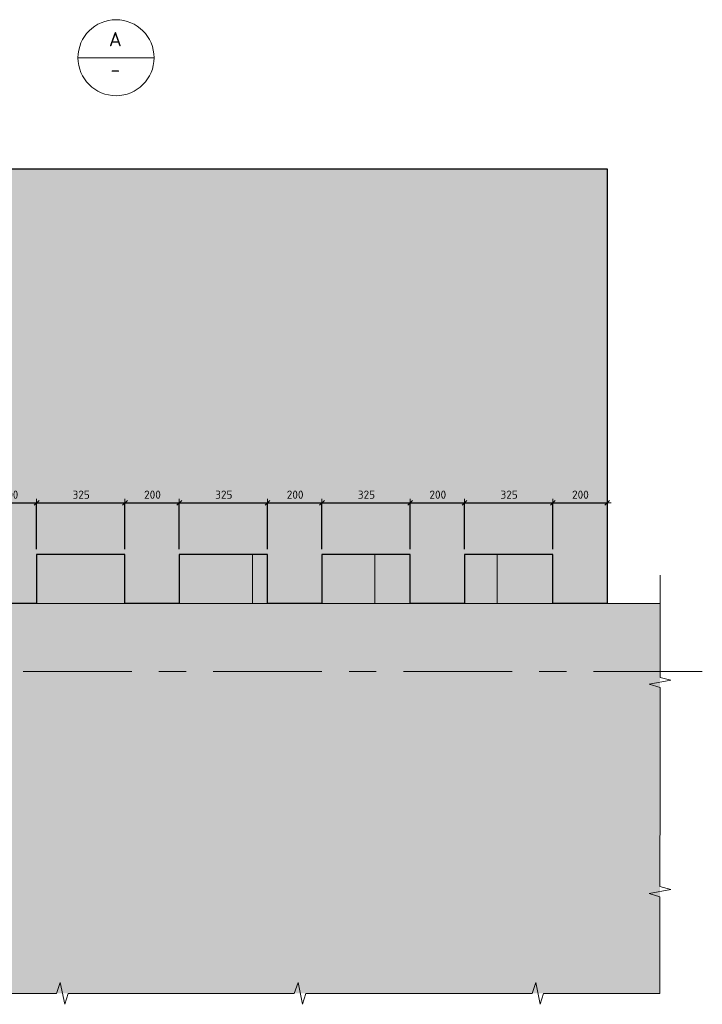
# Model space of a CAD drawing. Header units: metres. Extents: x -38 to 98, y -15 to 21.
# Tile 51 of 147: x 74.74 to 77.26, y -7.33 to -3.7. Entities that reach past the tile are written whole.
import ezdxf

# ---------------------------------------------------------------- set-up
doc = ezdxf.new("R2010")
doc.units = ezdxf.units.M
doc.header["$PDMODE"] = 65
doc.linetypes.add('______11', pattern=[0.5, 0.4, -0.05, 0, -0.05])
doc.linetypes.add('______5', pattern=[1.1, 0.8, -0.1, 0.1, -0.1])
for name, color, linetype, lineweight in [('XR$5$Общий слой (1)_1', 7, 'Continuous', 13), ('XR$5$Осевая линия (1)', 7, '______5', 13), ('XR$5$Перекрытие (1)', 7, 'Continuous', 35), ('XR$5$Размерная линия (1)', 7, 'Continuous', 13)]:
    doc.layers.add(name, color=color, linetype=linetype, lineweight=lineweight)
doc.styles.add('ISOCPEUR', font='txt')
doc.dimstyles.new('DIMSTYLE_24', dxfattribs={"dimtxt": 0.03, "dimasz": 0.03, "dimexe": 0, "dimexo": 0, "dimgap": 0.015, "dimtad": 2, "dimdec": 0, "dimlfac": 1000, "dimrnd": 5, "dimzin": 12, "dimdsep": 46, "dimtxsty": 'ISOCPEUR', "dimblk1": 'ALL_ML_STRICH', "dimblk2": 'ALL_ML_STRICH', "dimsah": 1, "dimcen": 0, "dimclrd": 7, "dimclre": 256, "dimclrt": 7, "dimadec": 0, "dimazin": 0, "dimtfac": 1, "dimtdec": 0, "dimtix": 1, "dimtmove": 2, "dimatfit": 3, "dimfxl": 0, "dimtzin": 0, "dimlwd": 0, "dimlwe": -3, "dimarcsym": 0})
pattern_1 = [(0, (0.45, 0.45), (0.225, 0.225), [0.225, -0.225]), (90, (0.45, 0.45), (-0.225, 0.225), [0.225, -0.225])]

# ---------------------------------------------------------------- blocks, each defined once
blk = doc.blocks.new('ЭЛЕМЕНТ_УЗОРА_21')
at = {"color": 7, "linetype": 'Continuous', "lineweight": 13, "transparency": 33554687}
blk.add_line((77.0996, -7.2854), (77.0996, -7.2854), dxfattribs=at)
for points in [[(77.1003, -5.7454), (77.1002, -6.1219), (77.1401, -6.1327), (77.0601, -6.1473), (77.1001, -6.1596), (77.1, -6.5154)], [(77.1, -6.5154), (77.0998, -6.8919), (77.1398, -6.9027), (77.0598, -6.9173), (77.0998, -6.9296), (77.0996, -7.2854)]]:
    blk.add_lwpolyline(points, dxfattribs=at)
blk = doc.blocks.new('ЭЛЕМЕНТ_УЗОРА_22')
at = {"color": 7, "linetype": 'Continuous', "lineweight": 13, "transparency": 33554687}
blk.add_line((73.5996, -7.2854), (73.5996, -7.2854), dxfattribs=at)
for points in [[(74.4746, -7.2854), (74.0468, -7.2854), (74.0345, -7.3254), (74.0179, -7.2454), (74.0039, -7.2854), (73.5996, -7.2854)], [(75.3496, -7.2854), (74.9218, -7.2854), (74.9095, -7.3254), (74.8929, -7.2454), (74.8789, -7.2854), (74.4746, -7.2854)], [(76.2246, -7.2854), (75.7968, -7.2854), (75.7845, -7.3254), (75.7679, -7.2454), (75.7539, -7.2854), (75.3496, -7.2854)], [(77.0996, -7.2854), (76.6718, -7.2854), (76.6595, -7.3254), (76.6429, -7.2454), (76.6289, -7.2854), (76.2246, -7.2854)]]:
    blk.add_lwpolyline(points, dxfattribs=at)
blk = doc.blocks.new('ALL_ML_STRICH')
at = {"color": 0, "linetype": 'ByBlock', "lineweight": -2}
for p, q in [((-1, 0), (0.5, 0)), ((-0.3, -0.3), (0.3, 0.3)), ((0, -0.5), (0, 0.5))]:
    blk.add_line(p, q, dxfattribs=at)
blk = doc.blocks.new('*D826')
at = {"layer": 'DEFPOINTS', "color": 7, "linetype": 'Continuous', "lineweight": 13, "transparency": 33554687}
for p in [(74.6056, -5.4793), (74.6056, -5.6699), (74.8056, -5.6699)]:
    blk.add_point(p, dxfattribs=at)
at = {"layer": 'XR$5$Размерная линия (1)', "color": 9, "linetype": 'Continuous', "lineweight": -2, "true_color": 0xc7c7c7, "transparency": 33554687}
for p, q in [((74.6056, -5.6499), (74.6056, -5.4793)), ((74.8056, -5.6499), (74.8056, -5.4793))]:
    blk.add_line(p, q, dxfattribs=at)
at = {"layer": 'XR$5$Размерная линия (1)', "color": 7, "linetype": 'Continuous', "lineweight": -2, "transparency": 33554687}
blk.add_line((74.6056, -5.4793), (74.8056, -5.4793), dxfattribs=at)
at = {"layer": 'XR$5$Размерная линия (1)', "color": 7, "linetype": 'Continuous', "lineweight": 13, "transparency": 33554687, "xscale": 0.03, "yscale": 0.03, "zscale": 0.03, "rotation": 180}
blk.add_blockref('ALL_ML_STRICH', (74.6056, -5.4793), dxfattribs=at)
at = {"layer": 'XR$5$Размерная линия (1)', "color": 7, "linetype": 'Continuous', "lineweight": 13, "transparency": 33554687, "xscale": 0.03, "yscale": 0.03, "zscale": 0.03}
blk.add_blockref('ALL_ML_STRICH', (74.8056, -5.4793), dxfattribs=at)
at = {"layer": 'XR$5$Размерная линия (1)', "color": 7, "linetype": 'Continuous', "lineweight": 13, "transparency": 33554687, "insert": (74.7071, -5.4493), "char_height": 0.03, "width": 0.09, "attachment_point": 5, "style": 'ISOCPEUR'}
blk.add_mtext('\\A1;{200}', dxfattribs=at)
blk = doc.blocks.new('*D827')
at = {"layer": 'DEFPOINTS', "color": 7, "linetype": 'Continuous', "lineweight": 13, "transparency": 33554687}
for p in [(74.8056, -5.4793), (74.8056, -5.6699), (75.1306, -5.6699)]:
    blk.add_point(p, dxfattribs=at)
at = {"layer": 'XR$5$Размерная линия (1)', "color": 9, "linetype": 'Continuous', "lineweight": -2, "true_color": 0xc7c7c7, "transparency": 33554687}
for p, q in [((74.8056, -5.6499), (74.8056, -5.4793)), ((75.1306, -5.6499), (75.1306, -5.4793))]:
    blk.add_line(p, q, dxfattribs=at)
at = {"layer": 'XR$5$Размерная линия (1)', "color": 7, "linetype": 'Continuous', "lineweight": -2, "transparency": 33554687}
blk.add_line((74.8056, -5.4793), (75.1306, -5.4793), dxfattribs=at)
at = {"layer": 'XR$5$Размерная линия (1)', "color": 7, "linetype": 'Continuous', "lineweight": 13, "transparency": 33554687, "xscale": 0.03, "yscale": 0.03, "zscale": 0.03, "rotation": 180}
blk.add_blockref('ALL_ML_STRICH', (74.8056, -5.4793), dxfattribs=at)
at = {"layer": 'XR$5$Размерная линия (1)', "color": 7, "linetype": 'Continuous', "lineweight": 13, "transparency": 33554687, "xscale": 0.03, "yscale": 0.03, "zscale": 0.03}
blk.add_blockref('ALL_ML_STRICH', (75.1306, -5.4793), dxfattribs=at)
at = {"layer": 'XR$5$Размерная линия (1)', "color": 7, "linetype": 'Continuous', "lineweight": 13, "transparency": 33554687, "insert": (74.9696, -5.4493), "char_height": 0.03, "width": 0.09, "attachment_point": 5, "style": 'ISOCPEUR'}
blk.add_mtext('\\A1;{325}', dxfattribs=at)
blk = doc.blocks.new('*D828')
at = {"layer": 'DEFPOINTS', "color": 7, "linetype": 'Continuous', "lineweight": 13, "transparency": 33554687}
for p in [(75.1306, -5.4793), (75.1306, -5.6699), (75.3306, -5.6699)]:
    blk.add_point(p, dxfattribs=at)
at = {"layer": 'XR$5$Размерная линия (1)', "color": 9, "linetype": 'Continuous', "lineweight": -2, "true_color": 0xc7c7c7, "transparency": 33554687}
for p, q in [((75.1306, -5.6499), (75.1306, -5.4793)), ((75.3306, -5.6499), (75.3306, -5.4793))]:
    blk.add_line(p, q, dxfattribs=at)
at = {"layer": 'XR$5$Размерная линия (1)', "color": 7, "linetype": 'Continuous', "lineweight": -2, "transparency": 33554687}
blk.add_line((75.1306, -5.4793), (75.3306, -5.4793), dxfattribs=at)
at = {"layer": 'XR$5$Размерная линия (1)', "color": 7, "linetype": 'Continuous', "lineweight": 13, "transparency": 33554687, "xscale": 0.03, "yscale": 0.03, "zscale": 0.03, "rotation": 180}
blk.add_blockref('ALL_ML_STRICH', (75.1306, -5.4793), dxfattribs=at)
at = {"layer": 'XR$5$Размерная линия (1)', "color": 7, "linetype": 'Continuous', "lineweight": 13, "transparency": 33554687, "xscale": 0.03, "yscale": 0.03, "zscale": 0.03}
blk.add_blockref('ALL_ML_STRICH', (75.3306, -5.4793), dxfattribs=at)
at = {"layer": 'XR$5$Размерная линия (1)', "color": 7, "linetype": 'Continuous', "lineweight": 13, "transparency": 33554687, "insert": (75.2321, -5.4493), "char_height": 0.03, "width": 0.09, "attachment_point": 5, "style": 'ISOCPEUR'}
blk.add_mtext('\\A1;{200}', dxfattribs=at)
blk = doc.blocks.new('*D829')
at = {"layer": 'DEFPOINTS', "color": 7, "linetype": 'Continuous', "lineweight": 13, "transparency": 33554687}
for p in [(75.3306, -5.4793), (75.3306, -5.6699), (75.6556, -5.6699)]:
    blk.add_point(p, dxfattribs=at)
at = {"layer": 'XR$5$Размерная линия (1)', "color": 9, "linetype": 'Continuous', "lineweight": -2, "true_color": 0xc7c7c7, "transparency": 33554687}
for p, q in [((75.3306, -5.6499), (75.3306, -5.4793)), ((75.6556, -5.6499), (75.6556, -5.4793))]:
    blk.add_line(p, q, dxfattribs=at)
at = {"layer": 'XR$5$Размерная линия (1)', "color": 7, "linetype": 'Continuous', "lineweight": -2, "transparency": 33554687}
blk.add_line((75.3306, -5.4793), (75.6556, -5.4793), dxfattribs=at)
at = {"layer": 'XR$5$Размерная линия (1)', "color": 7, "linetype": 'Continuous', "lineweight": 13, "transparency": 33554687, "xscale": 0.03, "yscale": 0.03, "zscale": 0.03, "rotation": 180}
blk.add_blockref('ALL_ML_STRICH', (75.3306, -5.4793), dxfattribs=at)
at = {"layer": 'XR$5$Размерная линия (1)', "color": 7, "linetype": 'Continuous', "lineweight": 13, "transparency": 33554687, "xscale": 0.03, "yscale": 0.03, "zscale": 0.03}
blk.add_blockref('ALL_ML_STRICH', (75.6556, -5.4793), dxfattribs=at)
at = {"layer": 'XR$5$Размерная линия (1)', "color": 7, "linetype": 'Continuous', "lineweight": 13, "transparency": 33554687, "insert": (75.4946, -5.4493), "char_height": 0.03, "width": 0.09, "attachment_point": 5, "style": 'ISOCPEUR'}
blk.add_mtext('\\A1;{325}', dxfattribs=at)
blk = doc.blocks.new('*D830')
at = {"layer": 'DEFPOINTS', "color": 7, "linetype": 'Continuous', "lineweight": 13, "transparency": 33554687}
for p in [(75.6556, -5.4793), (75.6556, -5.6699), (75.8556, -5.6699)]:
    blk.add_point(p, dxfattribs=at)
at = {"layer": 'XR$5$Размерная линия (1)', "color": 9, "linetype": 'Continuous', "lineweight": -2, "true_color": 0xc7c7c7, "transparency": 33554687}
for p, q in [((75.6556, -5.6499), (75.6556, -5.4793)), ((75.8556, -5.6499), (75.8556, -5.4793))]:
    blk.add_line(p, q, dxfattribs=at)
at = {"layer": 'XR$5$Размерная линия (1)', "color": 7, "linetype": 'Continuous', "lineweight": -2, "transparency": 33554687}
blk.add_line((75.6556, -5.4793), (75.8556, -5.4793), dxfattribs=at)
at = {"layer": 'XR$5$Размерная линия (1)', "color": 7, "linetype": 'Continuous', "lineweight": 13, "transparency": 33554687, "xscale": 0.03, "yscale": 0.03, "zscale": 0.03, "rotation": 180}
blk.add_blockref('ALL_ML_STRICH', (75.6556, -5.4793), dxfattribs=at)
at = {"layer": 'XR$5$Размерная линия (1)', "color": 7, "linetype": 'Continuous', "lineweight": 13, "transparency": 33554687, "xscale": 0.03, "yscale": 0.03, "zscale": 0.03}
blk.add_blockref('ALL_ML_STRICH', (75.8556, -5.4793), dxfattribs=at)
at = {"layer": 'XR$5$Размерная линия (1)', "color": 7, "linetype": 'Continuous', "lineweight": 13, "transparency": 33554687, "insert": (75.7571, -5.4493), "char_height": 0.03, "width": 0.09, "attachment_point": 5, "style": 'ISOCPEUR'}
blk.add_mtext('\\A1;{200}', dxfattribs=at)
blk = doc.blocks.new('*D831')
at = {"layer": 'DEFPOINTS', "color": 7, "linetype": 'Continuous', "lineweight": 13, "transparency": 33554687}
for p in [(75.8556, -5.4793), (75.8556, -5.6699), (76.1806, -5.6699)]:
    blk.add_point(p, dxfattribs=at)
at = {"layer": 'XR$5$Размерная линия (1)', "color": 9, "linetype": 'Continuous', "lineweight": -2, "true_color": 0xc7c7c7, "transparency": 33554687}
for p, q in [((75.8556, -5.6499), (75.8556, -5.4793)), ((76.1806, -5.6499), (76.1806, -5.4793))]:
    blk.add_line(p, q, dxfattribs=at)
at = {"layer": 'XR$5$Размерная линия (1)', "color": 7, "linetype": 'Continuous', "lineweight": -2, "transparency": 33554687}
blk.add_line((75.8556, -5.4793), (76.1806, -5.4793), dxfattribs=at)
at = {"layer": 'XR$5$Размерная линия (1)', "color": 7, "linetype": 'Continuous', "lineweight": 13, "transparency": 33554687, "xscale": 0.03, "yscale": 0.03, "zscale": 0.03, "rotation": 180}
blk.add_blockref('ALL_ML_STRICH', (75.8556, -5.4793), dxfattribs=at)
at = {"layer": 'XR$5$Размерная линия (1)', "color": 7, "linetype": 'Continuous', "lineweight": 13, "transparency": 33554687, "xscale": 0.03, "yscale": 0.03, "zscale": 0.03}
blk.add_blockref('ALL_ML_STRICH', (76.1806, -5.4793), dxfattribs=at)
at = {"layer": 'XR$5$Размерная линия (1)', "color": 7, "linetype": 'Continuous', "lineweight": 13, "transparency": 33554687, "insert": (76.0196, -5.4493), "char_height": 0.03, "width": 0.09, "attachment_point": 5, "style": 'ISOCPEUR'}
blk.add_mtext('\\A1;{325}', dxfattribs=at)
blk = doc.blocks.new('*D832')
at = {"layer": 'DEFPOINTS', "color": 7, "linetype": 'Continuous', "lineweight": 13, "transparency": 33554687}
for p in [(76.1806, -5.4793), (76.1806, -5.6699), (76.3806, -5.6699)]:
    blk.add_point(p, dxfattribs=at)
at = {"layer": 'XR$5$Размерная линия (1)', "color": 9, "linetype": 'Continuous', "lineweight": -2, "true_color": 0xc7c7c7, "transparency": 33554687}
for p, q in [((76.1806, -5.6499), (76.1806, -5.4793)), ((76.3806, -5.6499), (76.3806, -5.4793))]:
    blk.add_line(p, q, dxfattribs=at)
at = {"layer": 'XR$5$Размерная линия (1)', "color": 7, "linetype": 'Continuous', "lineweight": -2, "transparency": 33554687}
blk.add_line((76.1806, -5.4793), (76.3806, -5.4793), dxfattribs=at)
at = {"layer": 'XR$5$Размерная линия (1)', "color": 7, "linetype": 'Continuous', "lineweight": 13, "transparency": 33554687, "xscale": 0.03, "yscale": 0.03, "zscale": 0.03, "rotation": 180}
blk.add_blockref('ALL_ML_STRICH', (76.1806, -5.4793), dxfattribs=at)
at = {"layer": 'XR$5$Размерная линия (1)', "color": 7, "linetype": 'Continuous', "lineweight": 13, "transparency": 33554687, "xscale": 0.03, "yscale": 0.03, "zscale": 0.03}
blk.add_blockref('ALL_ML_STRICH', (76.3806, -5.4793), dxfattribs=at)
at = {"layer": 'XR$5$Размерная линия (1)', "color": 7, "linetype": 'Continuous', "lineweight": 13, "transparency": 33554687, "insert": (76.2821, -5.4493), "char_height": 0.03, "width": 0.09, "attachment_point": 5, "style": 'ISOCPEUR'}
blk.add_mtext('\\A1;{200}', dxfattribs=at)
blk = doc.blocks.new('*D833')
at = {"layer": 'DEFPOINTS', "color": 7, "linetype": 'Continuous', "lineweight": 13, "transparency": 33554687}
for p in [(76.3806, -5.4793), (76.3806, -5.6699), (76.7056, -5.6699)]:
    blk.add_point(p, dxfattribs=at)
at = {"layer": 'XR$5$Размерная линия (1)', "color": 9, "linetype": 'Continuous', "lineweight": -2, "true_color": 0xc7c7c7, "transparency": 33554687}
for p, q in [((76.3806, -5.6499), (76.3806, -5.4793)), ((76.7056, -5.6499), (76.7056, -5.4793))]:
    blk.add_line(p, q, dxfattribs=at)
at = {"layer": 'XR$5$Размерная линия (1)', "color": 7, "linetype": 'Continuous', "lineweight": -2, "transparency": 33554687}
blk.add_line((76.3806, -5.4793), (76.7056, -5.4793), dxfattribs=at)
at = {"layer": 'XR$5$Размерная линия (1)', "color": 7, "linetype": 'Continuous', "lineweight": 13, "transparency": 33554687, "xscale": 0.03, "yscale": 0.03, "zscale": 0.03, "rotation": 180}
blk.add_blockref('ALL_ML_STRICH', (76.3806, -5.4793), dxfattribs=at)
at = {"layer": 'XR$5$Размерная линия (1)', "color": 7, "linetype": 'Continuous', "lineweight": 13, "transparency": 33554687, "xscale": 0.03, "yscale": 0.03, "zscale": 0.03}
blk.add_blockref('ALL_ML_STRICH', (76.7056, -5.4793), dxfattribs=at)
at = {"layer": 'XR$5$Размерная линия (1)', "color": 7, "linetype": 'Continuous', "lineweight": 13, "transparency": 33554687, "insert": (76.5446, -5.4493), "char_height": 0.03, "width": 0.09, "attachment_point": 5, "style": 'ISOCPEUR'}
blk.add_mtext('\\A1;{325}', dxfattribs=at)
blk = doc.blocks.new('*D834')
at = {"layer": 'DEFPOINTS', "color": 7, "linetype": 'Continuous', "lineweight": 13, "transparency": 33554687}
for p in [(76.9056, -5.4156), (76.7056, -5.4793), (76.7056, -5.6699)]:
    blk.add_point(p, dxfattribs=at)
at = {"layer": 'XR$5$Размерная линия (1)', "color": 9, "linetype": 'Continuous', "lineweight": -2, "true_color": 0xc7c7c7, "transparency": 33554687}
for p, q in [((76.9056, -5.3956), (76.9056, -5.4793)), ((76.7056, -5.6499), (76.7056, -5.4793))]:
    blk.add_line(p, q, dxfattribs=at)
at = {"layer": 'XR$5$Размерная линия (1)', "color": 7, "linetype": 'Continuous', "lineweight": -2, "transparency": 33554687}
blk.add_line((76.7056, -5.4793), (76.9056, -5.4793), dxfattribs=at)
at = {"layer": 'XR$5$Размерная линия (1)', "color": 7, "linetype": 'Continuous', "lineweight": 13, "transparency": 33554687, "xscale": 0.03, "yscale": 0.03, "zscale": 0.03, "rotation": 180}
blk.add_blockref('ALL_ML_STRICH', (76.7056, -5.4793), dxfattribs=at)
at = {"layer": 'XR$5$Размерная линия (1)', "color": 7, "linetype": 'Continuous', "lineweight": 13, "transparency": 33554687, "xscale": 0.03, "yscale": 0.03, "zscale": 0.03}
blk.add_blockref('ALL_ML_STRICH', (76.9056, -5.4793), dxfattribs=at)
at = {"layer": 'XR$5$Размерная линия (1)', "color": 7, "linetype": 'Continuous', "lineweight": 13, "transparency": 33554687, "insert": (76.8071, -5.4493), "char_height": 0.03, "width": 0.09, "attachment_point": 5, "style": 'ISOCPEUR'}
blk.add_mtext('\\A1;{200}', dxfattribs=at)

msp = doc.modelspace()

# ---------------------------------------------------------------- hatches: boundary and pattern name
at = {"linetype": 'Continuous', "lineweight": 13, "true_color": 0xf1f1f1, "transparency": 33554687}
for points in [[(76.9056, -4.2499), (73.5556, -4.2499), (73.5556, -5.8499), (76.9056, -5.8499)], [(73.84, -7.2854), (77.0996, -7.2854), (77.0996, -5.8499), (73.84, -5.8499)]]:
    msp.add_hatch(color=7, dxfattribs=at).paths.add_polyline_path(points)
at = {"linetype": 'Continuous', "lineweight": 13, "transparency": 33554687}
h = msp.add_hatch(dxfattribs=at)
h.set_pattern_fill('____', scale=0.225, style=0, pattern_type=2)
h.set_pattern_definition(pattern_1)
h.paths.add_polyline_path([(75.1306, -5.6699), (74.8056, -5.6699), (74.8056, -5.8499), (75.1306, -5.8499)], flags=0)
h = msp.add_hatch(dxfattribs=at)
h.set_pattern_fill('____', scale=0.225, style=0, pattern_type=2)
h.set_pattern_definition(pattern_1)
h.paths.add_polyline_path([(75.6556, -5.6699), (75.3306, -5.6699), (75.3306, -5.8499), (75.6556, -5.8499)], flags=0)
h = msp.add_hatch(dxfattribs=at)
h.set_pattern_fill('____', scale=0.225, style=0, pattern_type=2)
h.set_pattern_definition(pattern_1)
h.paths.add_polyline_path([(76.1806, -5.6699), (75.8556, -5.6699), (75.8556, -5.8499), (76.1806, -5.8499)], flags=0)
h = msp.add_hatch(dxfattribs=at)
h.set_pattern_fill('____', scale=0.225, style=0, pattern_type=2)
h.set_pattern_definition(pattern_1)
h.paths.add_polyline_path([(76.7056, -5.6699), (76.3806, -5.6699), (76.3806, -5.8499), (76.7056, -5.8499)], flags=0)

# ---------------------------------------------------------------- linework, layer by layer
at = {"color": 7, "linetype": 'Continuous', "lineweight": 13, "transparency": 33554687}
for p, q in [((74.9579, -3.8407), (75.2379, -3.8407)), ((73.8406, -5.8499), (77.1003, -5.8499))]:
    msp.add_line(p, q, dxfattribs=at)
msp.add_circle((75.0979, -3.8407), 0.14, dxfattribs=at)
at = {"layer": 'XR$5$Общий слой (1)_1', "color": 7, "linetype": 'Continuous', "lineweight": 13, "transparency": 33554687}
msp.add_line((73.0556, -5.8499), (77.1003, -5.8499), dxfattribs=at)
at = {"layer": 'XR$5$Осевая линия (1)', "color": 253, "linetype": '______11', "lineweight": 13, "true_color": 0xa0a0a0, "transparency": 33554687}
msp.add_line((77.2556, -6.0999), (72.6232, -6.0999), dxfattribs=at)
at = {"layer": 'XR$5$Перекрытие (1)', "color": 7, "linetype": 'Continuous', "lineweight": 25, "transparency": 33554687}
for p, q in [((73.5556, -4.2499), (76.9056, -4.2499)), ((76.9056, -4.2499), (76.9056, -5.6699)), ((74.8056, -5.6699), (74.8056, -5.8499)), ((75.1306, -5.6699), (74.8056, -5.6699)), ((75.1306, -5.8499), (75.1306, -5.6699)), ((75.3306, -5.6699), (75.3306, -5.8499)), ((75.6556, -5.6699), (75.3306, -5.6699)), ((75.6556, -5.8499), (75.6556, -5.6699)), ((75.8556, -5.6699), (75.8556, -5.8499)), ((76.1806, -5.6699), (75.8556, -5.6699)), ((76.1806, -5.8499), (76.1806, -5.6699)), ((76.3806, -5.6699), (76.3806, -5.8499)), ((76.7056, -5.6699), (76.3806, -5.6699)), ((76.7056, -5.8499), (76.7056, -5.6699)), ((76.9056, -5.6699), (76.9056, -5.8499)), ((74.8056, -5.8499), (74.6056, -5.8499)), ((75.3306, -5.8499), (75.1306, -5.8499)), ((75.8556, -5.8499), (75.6556, -5.8499)), ((76.3806, -5.8499), (76.1806, -5.8499)), ((76.9056, -5.8499), (76.7056, -5.8499))]:
    msp.add_line(p, q, dxfattribs=at)

# ---------------------------------------------------------------- block references
at = {"color": 7, "linetype": 'Continuous', "lineweight": 13, "transparency": 33554687}
for name in ['ЭЛЕМЕНТ_УЗОРА_21', 'ЭЛЕМЕНТ_УЗОРА_22']:
    msp.add_blockref(name, (0, 0), dxfattribs=at)

# ---------------------------------------------------------------- texts
at = {"color": 7, "linetype": 'Continuous', "lineweight": 13, "transparency": 33554687, "char_height": 0.0525, "attachment_point": 5, "style": 'ISOCPEUR'}
for s, insert, width in [('\\A1;{\\fISOCPEUR|i0|b0;\\H0.052500;\\W1.000000;\\C7;А}\\P', (75.0954, -3.7724), 0.068727), ('\\A1;{\\fISOCPEUR|i0|b0;\\H0.052500;\\W1.000000;\\C7;-}\\P', (75.0954, -3.8844), 0.057167)]:
    msp.add_mtext(s, dxfattribs=dict(at, insert=insert, width=width))

# ---------------------------------------------------------------- dimensions: what is measured, and where the dimension line sits
at = {"layer": 'XR$5$Размерная линия (1)', "color": 7, "linetype": 'Continuous', "lineweight": 13, "transparency": 33554687}
for base, p1, p2, picture, middle in [((76.9056, -5.4793), (76.7056, -5.6499), (76.9056, -5.3956), '*D834', (76.8071, -5.4493)), ((74.8056, -5.4793), (74.6056, -5.6499), (74.8056, -5.6499), '*D826', (74.7071, -5.4493)), ((75.1306, -5.4793), (74.8056, -5.6499), (75.1306, -5.6499), '*D827', (74.9696, -5.4493)), ((75.3306, -5.4793), (75.1306, -5.6499), (75.3306, -5.6499), '*D828', (75.2321, -5.4493)), ((75.6556, -5.4793), (75.3306, -5.6499), (75.6556, -5.6499), '*D829', (75.4946, -5.4493)), ((75.8556, -5.4793), (75.6556, -5.6499), (75.8556, -5.6499), '*D830', (75.7571, -5.4493)), ((76.1806, -5.4793), (75.8556, -5.6499), (76.1806, -5.6499), '*D831', (76.0196, -5.4493)), ((76.3806, -5.4793), (76.1806, -5.6499), (76.3806, -5.6499), '*D832', (76.2821, -5.4493)), ((76.7056, -5.4793), (76.3806, -5.6499), (76.7056, -5.6499), '*D833', (76.5446, -5.4493))]:
    dim = msp.add_linear_dim(base=base, p1=p1, p2=p2, dimstyle='DIMSTYLE_24', override={"dimpost": '<>', "dimclrd": 7, "dimclre": 9, "dimclrt": 7, "dimlwd": 0, "dimlwe": 65533}, dxfattribs=at)
    dim.commit()
    dim.dimension.update_dxf_attribs({"geometry": picture, "text_midpoint": middle, "dimtype": 160})

doc.saveas('drawing.dxf')
